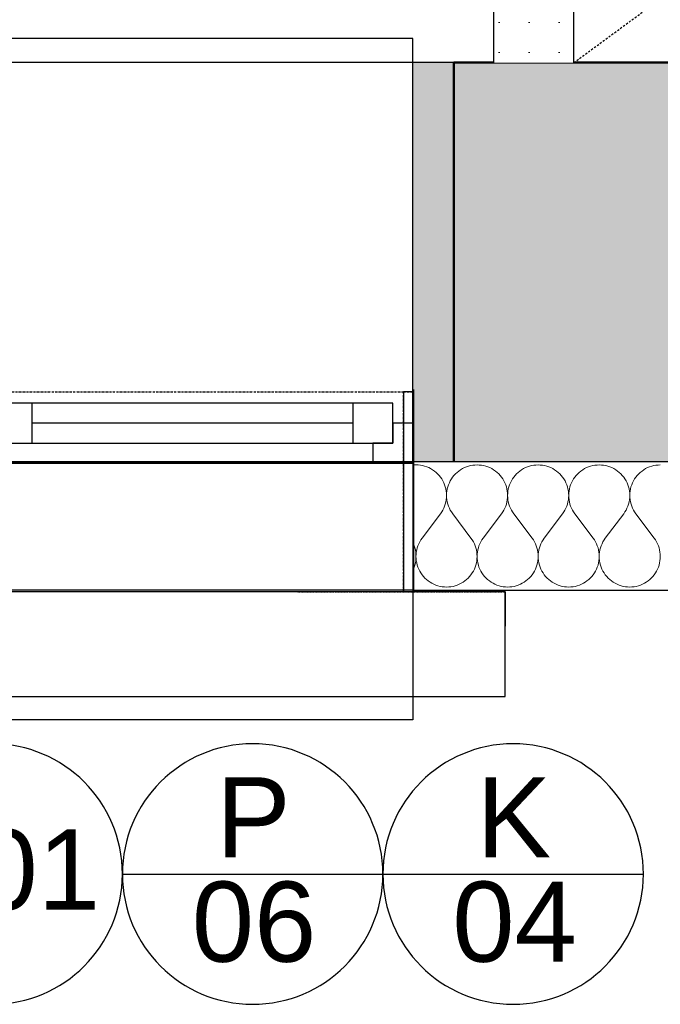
# Model space of a CAD drawing. Header units: millimetres. Extents: x -25972 to 4435, y -2839 to 20217.
# Tile 30 of 110: x -11923 to -11124, y -325 to 903. Entities that reach past the tile are written whole.
import ezdxf

# ---------------------------------------------------------------- set-up
doc = ezdxf.new("R2010")
doc.units = ezdxf.units.MM
doc.header["$MEASUREMENT"] = 0
for name, pattern in [('Wipeout_Contour', [1000, 0, -1000]), ('Čerchovaná M', [4.5, 2.5, -0.85, 0.3, -0.85]), ('Čerchovaná S', [3.5, 1.5, -0.85, 0.3, -0.85]), ('Čárkovaná M', [4.5, 2.5, -2])]:
    doc.linetypes.add(name, pattern=pattern)
for name, color, linetype in [('7._POHLED ZÁPADNÍ_2_3D prvky fasada nove', 7, 'Continuous'), ('7._POHLED ZÁPADNÍ_2_Konstrukce - nosné', 7, 'Continuous'), ('7._POHLED ZÁPADNÍ_2_Nové_3D prvky fasada nove', 7, 'Continuous'), ('7._POHLED ZÁPADNÍ_2_Nové_Anotace - SP', 7, 'Continuous'), ('7._POHLED ZÁPADNÍ_2_Nové_Konstrukce - nosné', 7, 'Continuous'), ('7._POHLED ZÁPADNÍ_2_Nové_Otvory – Okna', 7, 'Continuous'), ('7._POHLED ZÁPADNÍ_2_Nové_Otvory – Značky oken', 7, 'Continuous'), ('7._POHLED ZÁPADNÍ_2_Nové_Výplně - Povrchové', 7, 'Continuous'), ('7._POHLED ZÁPADNÍ_2_Nové_Výplně – Řezové', 7, 'Continuous'), ('7._POHLED ZÁPADNÍ_2_Otvory – Značky oken', 7, 'Continuous'), ('7._POHLED ZÁPADNÍ_2_Výplně – Řezové', 7, 'Continuous')]:
    doc.layers.add(name, color=color, linetype=linetype)
doc.styles.add('GENEROVANÝ_STYL_1', font='txt')

# ---------------------------------------------------------------- blocks, each defined once
blk = doc.blocks.new('*X7', base_point=(-26263.1, -5016.6))
at = {"layer": '7._POHLED ZÁPADNÍ_2_Nové_Výplně – Řezové', "color": 21, "linetype": 'Continuous', "lineweight": 20, "true_color": 0xffaaaa}
for p, q in [((-11431.3, 347.9), (-11431.8, 347.8)), ((-11428.6, 347.9), (-11431.3, 347.9)), ((-11425.8, 347.9), (-11428.6, 347.9)), ((-11423.1, 347.6), (-11425.8, 347.9)), ((-11420.5, 347.1), (-11423.1, 347.6)), ((-11417.8, 346.4), (-11420.5, 347.1)), ((-11415.2, 345.5), (-11417.8, 346.4)), ((-11412.7, 344.5), (-11415.2, 345.5)), ((-11410.3, 343.3), (-11412.7, 344.5)), ((-11368.2, 344.5), (-11370.6, 343.3)), ((-11365.7, 345.5), (-11368.2, 344.5)), ((-11363.1, 346.4), (-11365.7, 345.5)), ((-11360.5, 347.1), (-11363.1, 346.4)), ((-11357.8, 347.6), (-11360.5, 347.1)), ((-11355.1, 347.8), (-11357.8, 347.6)), ((-11352.4, 347.9), (-11355.1, 347.8)), ((-11349.7, 347.8), (-11352.4, 347.9)), ((-11346.9, 347.6), (-11349.7, 347.8)), ((-11344.3, 347.1), (-11346.9, 347.6)), ((-11341.6, 346.4), (-11344.3, 347.1)), ((-11339.1, 345.5), (-11341.6, 346.4)), ((-11336.5, 344.5), (-11339.1, 345.5)), ((-11334.1, 343.3), (-11336.5, 344.5)), ((-11292, 344.5), (-11294.4, 343.3)), ((-11289.5, 345.5), (-11292, 344.5)), ((-11286.9, 346.4), (-11289.5, 345.5)), ((-11284.3, 347.1), (-11286.9, 346.4)), ((-11281.6, 347.6), (-11284.3, 347.1)), ((-11278.9, 347.8), (-11281.6, 347.6)), ((-11276.2, 347.9), (-11278.9, 347.8)), ((-11273.5, 347.8), (-11276.2, 347.9)), ((-11270.8, 347.6), (-11273.5, 347.8)), ((-11268.1, 347.1), (-11270.8, 347.6)), ((-11265.4, 346.4), (-11268.1, 347.1)), ((-11262.9, 345.5), (-11265.4, 346.4)), ((-11260.4, 344.5), (-11262.9, 345.5)), ((-11257.9, 343.3), (-11260.4, 344.5)), ((-11215.8, 344.5), (-11218.3, 343.3)), ((-11213.3, 345.5), (-11215.8, 344.5)), ((-11210.7, 346.4), (-11213.3, 345.5)), ((-11208.1, 347.1), (-11210.7, 346.4)), ((-11205.4, 347.6), (-11208.1, 347.1)), ((-11202.7, 347.8), (-11205.4, 347.6)), ((-11200, 347.9), (-11202.7, 347.8)), ((-11197.3, 347.8), (-11200, 347.9)), ((-11194.6, 347.6), (-11197.3, 347.8)), ((-11191.9, 347.1), (-11194.6, 347.6)), ((-11189.3, 346.4), (-11191.9, 347.1)), ((-11186.7, 345.5), (-11189.3, 346.4)), ((-11184.2, 344.5), (-11186.7, 345.5)), ((-11181.7, 343.3), (-11184.2, 344.5)), ((-11139.6, 344.5), (-11142.1, 343.3)), ((-11137.1, 345.5), (-11139.6, 344.5)), ((-11134.5, 346.4), (-11137.1, 345.5)), ((-11131.9, 347.1), (-11134.5, 346.4)), ((-11129.2, 347.6), (-11131.9, 347.1)), ((-11126.5, 347.8), (-11129.2, 347.6)), ((-11123.8, 347.9), (-11126.5, 347.8)), ((-11408, 341.9), (-11410.3, 343.3)), ((-11405.7, 340.3), (-11408, 341.9)), ((-11403.6, 338.6), (-11405.7, 340.3)), ((-11401.6, 336.8), (-11403.6, 338.6)), ((-11399.8, 334.8), (-11401.6, 336.8)), ((-11398.1, 332.7), (-11399.8, 334.8)), ((-11396.5, 330.4), (-11398.1, 332.7)), ((-11382.9, 332.7), (-11384.4, 330.4)), ((-11381.2, 334.8), (-11382.9, 332.7)), ((-11379.3, 336.8), (-11381.2, 334.8)), ((-11377.3, 338.6), (-11379.3, 336.8)), ((-11375.2, 340.3), (-11377.3, 338.6)), ((-11373, 341.9), (-11375.2, 340.3)), ((-11370.6, 343.3), (-11373, 341.9)), ((-11331.8, 341.9), (-11334.1, 343.3)), ((-11329.5, 340.3), (-11331.8, 341.9)), ((-11327.4, 338.6), (-11329.5, 340.3)), ((-11325.4, 336.8), (-11327.4, 338.6)), ((-11323.6, 334.8), (-11325.4, 336.8)), ((-11321.9, 332.7), (-11323.6, 334.8)), ((-11320.3, 330.4), (-11321.9, 332.7)), ((-11306.7, 332.7), (-11308.2, 330.4)), ((-11305, 334.8), (-11306.7, 332.7)), ((-11303.1, 336.8), (-11305, 334.8)), ((-11301.1, 338.6), (-11303.1, 336.8)), ((-11299, 340.3), (-11301.1, 338.6)), ((-11296.8, 341.9), (-11299, 340.3)), ((-11294.4, 343.3), (-11296.8, 341.9)), ((-11255.6, 341.9), (-11257.9, 343.3)), ((-11253.3, 340.3), (-11255.6, 341.9)), ((-11251.2, 338.6), (-11253.3, 340.3)), ((-11249.2, 336.8), (-11251.2, 338.6)), ((-11247.4, 334.8), (-11249.2, 336.8)), ((-11245.7, 332.7), (-11247.4, 334.8)), ((-11244.1, 330.4), (-11245.7, 332.7)), ((-11230.5, 332.7), (-11232, 330.4)), ((-11228.8, 334.8), (-11230.5, 332.7)), ((-11226.9, 336.8), (-11228.8, 334.8)), ((-11224.9, 338.6), (-11226.9, 336.8)), ((-11222.8, 340.3), (-11224.9, 338.6)), ((-11220.6, 341.9), (-11222.8, 340.3)), ((-11218.3, 343.3), (-11220.6, 341.9)), ((-11179.4, 341.9), (-11181.7, 343.3)), ((-11177.2, 340.3), (-11179.4, 341.9)), ((-11175, 338.6), (-11177.2, 340.3)), ((-11173, 336.8), (-11175, 338.6)), ((-11171.2, 334.8), (-11173, 336.8)), ((-11169.5, 332.7), (-11171.2, 334.8)), ((-11167.9, 330.4), (-11169.5, 332.7)), ((-11154.3, 332.7), (-11155.9, 330.4)), ((-11152.6, 334.8), (-11154.3, 332.7)), ((-11150.7, 336.8), (-11152.6, 334.8)), ((-11148.8, 338.6), (-11150.7, 336.8)), ((-11146.6, 340.3), (-11148.8, 338.6)), ((-11144.4, 341.9), (-11146.6, 340.3)), ((-11142.1, 343.3), (-11144.4, 341.9)), ((-11395.1, 328.1), (-11396.5, 330.4)), ((-11393.9, 325.7), (-11395.1, 328.1)), ((-11392.9, 323.1), (-11393.9, 325.7)), ((-11392, 320.6), (-11392.9, 323.1)), ((-11391.3, 317.9), (-11392, 320.6)), ((-11388.9, 320.6), (-11389.6, 317.9)), ((-11388.1, 323.1), (-11388.9, 320.6)), ((-11387, 325.7), (-11388.1, 323.1)), ((-11385.8, 328.1), (-11387, 325.7)), ((-11384.4, 330.4), (-11385.8, 328.1)), ((-11318.9, 328.1), (-11320.3, 330.4)), ((-11317.7, 325.7), (-11318.9, 328.1)), ((-11316.7, 323.1), (-11317.7, 325.7)), ((-11315.8, 320.6), (-11316.7, 323.1)), ((-11315.1, 317.9), (-11315.8, 320.6)), ((-11312.7, 320.6), (-11313.4, 317.9)), ((-11311.9, 323.1), (-11312.7, 320.6)), ((-11310.8, 325.7), (-11311.9, 323.1)), ((-11309.6, 328.1), (-11310.8, 325.7)), ((-11308.2, 330.4), (-11309.6, 328.1)), ((-11242.7, 328.1), (-11244.1, 330.4)), ((-11241.5, 325.7), (-11242.7, 328.1)), ((-11240.5, 323.1), (-11241.5, 325.7)), ((-11239.6, 320.6), (-11240.5, 323.1)), ((-11239, 317.9), (-11239.6, 320.6)), ((-11236.5, 320.6), (-11237.2, 317.9)), ((-11235.7, 323.1), (-11236.5, 320.6)), ((-11234.7, 325.7), (-11235.7, 323.1)), ((-11233.4, 328.1), (-11234.7, 325.7)), ((-11232, 330.4), (-11233.4, 328.1)), ((-11166.5, 328.1), (-11167.9, 330.4)), ((-11165.3, 325.7), (-11166.5, 328.1)), ((-11164.3, 323.1), (-11165.3, 325.7)), ((-11163.4, 320.6), (-11164.3, 323.1)), ((-11162.8, 317.9), (-11163.4, 320.6)), ((-11160.4, 320.6), (-11161, 317.9)), ((-11159.5, 323.1), (-11160.4, 320.6)), ((-11158.5, 325.7), (-11159.5, 323.1)), ((-11157.2, 328.1), (-11158.5, 325.7)), ((-11155.9, 330.4), (-11157.2, 328.1)), ((-11390.9, 315.3), (-11391.3, 317.9)), ((-11390.6, 312.5), (-11390.9, 315.3)), ((-11390.9, 304.4), (-11390.6, 307.1)), ((-11390.5, 309.8), (-11390.6, 312.5)), ((-11390.6, 307.1), (-11390.5, 309.8)), ((-11390.4, 312.5), (-11390.5, 309.8)), ((-11390.5, 309.8), (-11390.4, 307.1)), ((-11390.1, 315.3), (-11390.4, 312.5)), ((-11390.4, 307.1), (-11390.1, 304.4)), ((-11389.6, 317.9), (-11390.1, 315.3)), ((-11314.7, 315.2), (-11315.1, 317.9)), ((-11314.4, 312.5), (-11314.7, 315.2)), ((-11314.7, 304.4), (-11314.4, 307.1)), ((-11314.3, 309.8), (-11314.4, 312.5)), ((-11314.4, 307.1), (-11314.3, 309.8)), ((-11314.2, 312.5), (-11314.3, 309.8)), ((-11314.3, 309.8), (-11314.2, 307.1)), ((-11313.9, 315.2), (-11314.2, 312.5)), ((-11314.2, 307.1), (-11313.9, 304.4)), ((-11313.4, 317.9), (-11313.9, 315.2)), ((-11238.5, 315.2), (-11239, 317.9)), ((-11238.2, 312.5), (-11238.5, 315.2)), ((-11238.5, 304.4), (-11238.2, 307.1)), ((-11238.1, 309.8), (-11238.2, 312.5)), ((-11238.2, 307.1), (-11238.1, 309.8)), ((-11238, 312.5), (-11238.1, 309.8)), ((-11238.1, 309.8), (-11238, 307.1)), ((-11237.7, 315.2), (-11238, 312.5)), ((-11238, 307.1), (-11237.7, 304.4)), ((-11237.2, 317.9), (-11237.7, 315.2)), ((-11162.3, 315.2), (-11162.8, 317.9)), ((-11162, 312.5), (-11162.3, 315.2)), ((-11162.3, 304.4), (-11162, 307.1)), ((-11161.9, 309.8), (-11162, 312.5)), ((-11162, 307.1), (-11161.9, 309.8)), ((-11161.8, 312.5), (-11161.9, 309.8)), ((-11161.9, 309.8), (-11161.8, 307.1)), ((-11161.5, 315.2), (-11161.8, 312.5)), ((-11161.8, 307.1), (-11161.5, 304.4)), ((-11161, 317.9), (-11161.5, 315.2)), ((-11393.9, 294), (-11392.9, 296.5)), ((-11392.9, 296.5), (-11392, 299.1)), ((-11392, 299.1), (-11391.3, 301.7)), ((-11391.3, 301.7), (-11390.9, 304.4)), ((-11390.1, 304.4), (-11389.6, 301.7)), ((-11389.6, 301.7), (-11388.9, 299.1)), ((-11388.9, 299.1), (-11388.1, 296.5)), ((-11388.1, 296.5), (-11387, 294)), ((-11317.7, 294), (-11316.7, 296.5)), ((-11316.7, 296.5), (-11315.8, 299.1)), ((-11315.8, 299.1), (-11315.2, 301.7)), ((-11315.2, 301.7), (-11314.7, 304.4)), ((-11313.9, 304.4), (-11313.4, 301.7)), ((-11313.4, 301.7), (-11312.7, 299.1)), ((-11312.7, 299.1), (-11311.9, 296.5)), ((-11311.9, 296.5), (-11310.8, 294)), ((-11241.5, 294), (-11240.5, 296.5)), ((-11240.5, 296.5), (-11239.6, 299.1)), ((-11239.6, 299.1), (-11239, 301.7)), ((-11239, 301.7), (-11238.5, 304.4)), ((-11237.7, 304.4), (-11237.2, 301.7)), ((-11237.2, 301.7), (-11236.5, 299.1)), ((-11236.5, 299.1), (-11235.7, 296.5)), ((-11235.7, 296.5), (-11234.6, 294)), ((-11165.4, 294), (-11164.3, 296.5)), ((-11164.3, 296.5), (-11163.4, 299.1)), ((-11163.4, 299.1), (-11162.8, 301.7)), ((-11162.8, 301.7), (-11162.3, 304.4)), ((-11161.5, 304.4), (-11161, 301.7)), ((-11161, 301.7), (-11160.3, 299.1)), ((-11160.3, 299.1), (-11159.5, 296.5)), ((-11159.5, 296.5), (-11158.4, 294)), ((-11420.9, 256.5), (-11398.1, 287)), ((-11398.1, 287), (-11396.5, 289.2)), ((-11396.5, 289.2), (-11395.1, 291.6)), ((-11395.1, 291.6), (-11393.9, 294)), ((-11387, 294), (-11385.8, 291.6)), ((-11385.8, 291.6), (-11384.4, 289.2)), ((-11384.4, 289.2), (-11382.8, 287)), ((-11360, 256.5), (-11382.8, 287)), ((-11344.8, 256.5), (-11321.9, 287)), ((-11321.9, 287), (-11320.3, 289.2)), ((-11320.3, 289.2), (-11319, 291.6)), ((-11319, 291.6), (-11317.7, 294)), ((-11310.8, 294), (-11309.6, 291.6)), ((-11309.6, 291.6), (-11308.2, 289.2)), ((-11308.2, 289.2), (-11306.7, 287)), ((-11283.8, 256.5), (-11306.7, 287)), ((-11268.6, 256.5), (-11245.7, 287)), ((-11245.7, 287), (-11244.2, 289.2)), ((-11244.2, 289.2), (-11242.8, 291.6)), ((-11242.8, 291.6), (-11241.5, 294)), ((-11234.6, 294), (-11233.4, 291.6)), ((-11233.4, 291.6), (-11232, 289.2)), ((-11232, 289.2), (-11230.5, 287)), ((-11207.6, 256.5), (-11230.5, 287)), ((-11192.4, 256.5), (-11169.5, 287)), ((-11169.5, 287), (-11168, 289.2)), ((-11168, 289.2), (-11166.6, 291.6)), ((-11166.6, 291.6), (-11165.4, 294)), ((-11158.4, 294), (-11157.2, 291.6)), ((-11157.2, 291.6), (-11155.8, 289.2)), ((-11155.8, 289.2), (-11154.3, 287)), ((-11131.4, 256.5), (-11154.3, 287)), ((-11431, 247), (-11431.8, 249.1)), ((-11430.1, 244.4), (-11431, 247)), ((-11426.2, 247), (-11427, 244.4)), ((-11425.1, 249.5), (-11426.2, 247)), ((-11423.9, 251.9), (-11425.1, 249.5)), ((-11422.5, 254.3), (-11423.9, 251.9)), ((-11420.9, 256.5), (-11422.5, 254.3)), ((-11358.4, 254.3), (-11360, 256.5)), ((-11357, 251.9), (-11358.4, 254.3)), ((-11355.8, 249.5), (-11357, 251.9)), ((-11354.8, 247), (-11355.8, 249.5)), ((-11353.9, 244.4), (-11354.8, 247)), ((-11350, 247), (-11350.8, 244.4)), ((-11348.9, 249.5), (-11350, 247)), ((-11347.7, 251.9), (-11348.9, 249.5)), ((-11346.3, 254.3), (-11347.7, 251.9)), ((-11344.8, 256.5), (-11346.3, 254.3)), ((-11282.2, 254.3), (-11283.8, 256.5)), ((-11280.9, 251.9), (-11282.2, 254.3)), ((-11279.6, 249.5), (-11280.9, 251.9)), ((-11278.6, 247), (-11279.6, 249.5)), ((-11277.7, 244.4), (-11278.6, 247)), ((-11273.8, 247), (-11274.6, 244.4)), ((-11272.7, 249.5), (-11273.8, 247)), ((-11271.5, 251.9), (-11272.7, 249.5)), ((-11270.1, 254.3), (-11271.5, 251.9)), ((-11268.6, 256.5), (-11270.1, 254.3)), ((-11206.1, 254.3), (-11207.6, 256.5)), ((-11204.7, 251.9), (-11206.1, 254.3)), ((-11203.4, 249.5), (-11204.7, 251.9)), ((-11202.4, 247), (-11203.4, 249.5)), ((-11201.5, 244.4), (-11202.4, 247)), ((-11197.6, 247), (-11198.4, 244.4)), ((-11196.5, 249.5), (-11197.6, 247)), ((-11195.3, 251.9), (-11196.5, 249.5)), ((-11193.9, 254.3), (-11195.3, 251.9)), ((-11192.4, 256.5), (-11193.9, 254.3)), ((-11129.9, 254.3), (-11131.4, 256.5)), ((-11128.5, 251.9), (-11129.9, 254.3)), ((-11127.3, 249.5), (-11128.5, 251.9)), ((-11126.2, 247), (-11127.3, 249.5)), ((-11125.4, 244.4), (-11126.2, 247)), ((-11429.4, 241.8), (-11430.1, 244.4)), ((-11429, 239.1), (-11429.4, 241.8)), ((-11428.7, 236.4), (-11429, 239.1)), ((-11428.6, 233.7), (-11428.7, 236.4)), ((-11428.7, 231), (-11428.6, 233.7)), ((-11428.5, 236.4), (-11428.6, 233.7)), ((-11428.6, 233.7), (-11428.5, 231)), ((-11428.2, 239.1), (-11428.5, 236.4)), ((-11427.7, 241.8), (-11428.2, 239.1)), ((-11427, 244.4), (-11427.7, 241.8)), ((-11353.3, 241.8), (-11353.9, 244.4)), ((-11352.8, 239.1), (-11353.3, 241.8)), ((-11352.5, 236.4), (-11352.8, 239.1)), ((-11352.4, 233.7), (-11352.5, 236.4)), ((-11352.5, 231), (-11352.4, 233.7)), ((-11352.3, 236.4), (-11352.4, 233.7)), ((-11352.4, 233.7), (-11352.3, 231)), ((-11352, 239.1), (-11352.3, 236.4)), ((-11351.5, 241.8), (-11352, 239.1)), ((-11350.8, 244.4), (-11351.5, 241.8)), ((-11277.1, 241.8), (-11277.7, 244.4)), ((-11276.6, 239.1), (-11277.1, 241.8)), ((-11276.3, 236.4), (-11276.6, 239.1)), ((-11276.2, 233.7), (-11276.3, 236.4)), ((-11276.3, 231), (-11276.2, 233.7)), ((-11276.1, 236.4), (-11276.2, 233.7)), ((-11276.2, 233.7), (-11276.1, 231)), ((-11275.8, 239.1), (-11276.1, 236.4)), ((-11275.3, 241.8), (-11275.8, 239.1)), ((-11274.6, 244.4), (-11275.3, 241.8)), ((-11200.9, 241.8), (-11201.5, 244.4)), ((-11200.4, 239.1), (-11200.9, 241.8)), ((-11200.1, 236.4), (-11200.4, 239.1)), ((-11200, 233.7), (-11200.1, 236.4)), ((-11200.1, 231), (-11200, 233.7)), ((-11199.9, 236.4), (-11200, 233.7)), ((-11200, 233.7), (-11199.9, 231)), ((-11199.6, 239.1), (-11199.9, 236.4)), ((-11199.1, 241.8), (-11199.6, 239.1)), ((-11198.4, 244.4), (-11199.1, 241.8)), ((-11124.7, 241.8), (-11125.4, 244.4)), ((-11124.2, 239.1), (-11124.7, 241.8)), ((-11123.9, 236.4), (-11124.2, 239.1)), ((-11123.8, 233.7), (-11123.9, 236.4)), ((-11123.9, 231), (-11123.8, 233.7)), ((-11431, 220.4), (-11430.1, 222.9)), ((-11430.1, 222.9), (-11429.4, 225.6)), ((-11429.4, 225.6), (-11429, 228.3)), ((-11429, 228.3), (-11428.7, 231)), ((-11428.5, 231), (-11428.2, 228.3)), ((-11428.2, 228.3), (-11427.7, 225.6)), ((-11427.7, 225.6), (-11427, 222.9)), ((-11427, 222.9), (-11426.2, 220.4)), ((-11354.8, 220.4), (-11353.9, 222.9)), ((-11353.9, 222.9), (-11353.2, 225.6)), ((-11353.2, 225.6), (-11352.8, 228.3)), ((-11352.8, 228.3), (-11352.5, 231)), ((-11352.3, 231), (-11352, 228.3)), ((-11352, 228.3), (-11351.5, 225.6)), ((-11351.5, 225.6), (-11350.8, 222.9)), ((-11350.8, 222.9), (-11350, 220.4)), ((-11278.6, 220.4), (-11277.7, 222.9)), ((-11277.7, 222.9), (-11277.1, 225.6)), ((-11277.1, 225.6), (-11276.6, 228.3)), ((-11276.6, 228.3), (-11276.3, 231)), ((-11276.1, 231), (-11275.8, 228.3)), ((-11275.8, 228.3), (-11275.3, 225.6)), ((-11275.3, 225.6), (-11274.6, 222.9)), ((-11274.6, 222.9), (-11273.8, 220.4)), ((-11202.4, 220.4), (-11201.5, 222.9)), ((-11201.5, 222.9), (-11200.9, 225.6)), ((-11200.9, 225.6), (-11200.4, 228.3)), ((-11200.4, 228.3), (-11200.1, 231)), ((-11199.9, 231), (-11199.6, 228.3)), ((-11199.6, 228.3), (-11199.1, 225.6)), ((-11199.1, 225.6), (-11198.5, 222.9)), ((-11198.5, 222.9), (-11197.6, 220.4)), ((-11126.2, 220.4), (-11125.3, 222.9)), ((-11125.3, 222.9), (-11124.7, 225.6)), ((-11124.7, 225.6), (-11124.2, 228.3)), ((-11124.2, 228.3), (-11123.9, 231)), ((-11431.8, 218.3), (-11431, 220.4)), ((-11426.2, 220.4), (-11425.1, 217.9)), ((-11425.1, 217.9), (-11423.9, 215.4)), ((-11423.9, 215.4), (-11422.5, 213.1)), ((-11422.5, 213.1), (-11421, 210.8)), ((-11421, 210.8), (-11419.3, 208.7)), ((-11361.7, 208.7), (-11360, 210.8)), ((-11360, 210.8), (-11358.4, 213.1)), ((-11358.4, 213.1), (-11357, 215.4)), ((-11357, 215.4), (-11355.8, 217.9)), ((-11355.8, 217.9), (-11354.8, 220.4)), ((-11350, 220.4), (-11348.9, 217.9)), ((-11348.9, 217.9), (-11347.7, 215.4)), ((-11347.7, 215.4), (-11346.3, 213.1)), ((-11346.3, 213.1), (-11344.8, 210.8)), ((-11344.8, 210.8), (-11343.1, 208.7)), ((-11285.5, 208.7), (-11283.8, 210.8)), ((-11283.8, 210.8), (-11282.2, 213.1)), ((-11282.2, 213.1), (-11280.8, 215.4)), ((-11280.8, 215.4), (-11279.6, 217.8)), ((-11279.6, 217.8), (-11278.6, 220.4)), ((-11273.8, 220.4), (-11272.7, 217.8)), ((-11272.7, 217.8), (-11271.5, 215.4)), ((-11271.5, 215.4), (-11270.1, 213.1)), ((-11270.1, 213.1), (-11268.6, 210.8)), ((-11268.6, 210.8), (-11266.9, 208.7)), ((-11209.3, 208.7), (-11207.6, 210.8)), ((-11207.6, 210.8), (-11206, 213.1)), ((-11206, 213.1), (-11204.6, 215.4)), ((-11204.6, 215.4), (-11203.4, 217.8)), ((-11203.4, 217.8), (-11202.4, 220.4)), ((-11197.6, 220.4), (-11196.6, 217.8)), ((-11196.6, 217.8), (-11195.3, 215.4)), ((-11195.3, 215.4), (-11194, 213.1)), ((-11194, 213.1), (-11192.4, 210.8)), ((-11192.4, 210.8), (-11190.7, 208.7)), ((-11133.1, 208.7), (-11131.4, 210.8)), ((-11131.4, 210.8), (-11129.8, 213.1)), ((-11129.8, 213.1), (-11128.5, 215.4)), ((-11128.5, 215.4), (-11127.2, 217.8)), ((-11127.2, 217.8), (-11126.2, 220.4)), ((-11419.3, 208.7), (-11417.4, 206.7)), ((-11417.4, 206.7), (-11415.4, 204.9)), ((-11415.4, 204.9), (-11413.3, 203.2)), ((-11413.3, 203.2), (-11411.1, 201.6)), ((-11411.1, 201.6), (-11408.7, 200.2)), ((-11408.7, 200.2), (-11406.3, 199)), ((-11406.3, 199), (-11403.8, 198)), ((-11403.8, 198), (-11401.2, 197.1)), ((-11401.2, 197.1), (-11398.6, 196.4)), ((-11382.4, 196.4), (-11379.7, 197.1)), ((-11379.7, 197.1), (-11377.2, 198)), ((-11377.2, 198), (-11374.6, 199)), ((-11374.6, 199), (-11372.2, 200.2)), ((-11372.2, 200.2), (-11369.9, 201.6)), ((-11369.9, 201.6), (-11367.6, 203.2)), ((-11367.6, 203.2), (-11365.5, 204.9)), ((-11365.5, 204.9), (-11363.5, 206.7)), ((-11363.5, 206.7), (-11361.7, 208.7)), ((-11343.1, 208.7), (-11341.2, 206.7)), ((-11341.2, 206.7), (-11339.2, 204.9)), ((-11339.2, 204.9), (-11337.1, 203.2)), ((-11337.1, 203.2), (-11334.9, 201.6)), ((-11334.9, 201.6), (-11332.5, 200.2)), ((-11332.5, 200.2), (-11330.1, 199)), ((-11330.1, 199), (-11327.6, 198)), ((-11327.6, 198), (-11325, 197.1)), ((-11325, 197.1), (-11322.4, 196.4)), ((-11306.2, 196.4), (-11303.5, 197.1)), ((-11303.5, 197.1), (-11301, 198)), ((-11301, 198), (-11298.4, 199)), ((-11298.4, 199), (-11296, 200.2)), ((-11296, 200.2), (-11293.7, 201.6)), ((-11293.7, 201.6), (-11291.4, 203.2)), ((-11291.4, 203.2), (-11289.3, 204.9)), ((-11289.3, 204.9), (-11287.3, 206.7)), ((-11287.3, 206.7), (-11285.5, 208.7)), ((-11266.9, 208.7), (-11265, 206.7)), ((-11265, 206.7), (-11263, 204.9)), ((-11263, 204.9), (-11260.9, 203.2)), ((-11260.9, 203.2), (-11258.7, 201.6)), ((-11258.7, 201.6), (-11256.4, 200.2)), ((-11256.4, 200.2), (-11253.9, 199)), ((-11253.9, 199), (-11251.4, 198)), ((-11251.4, 198), (-11248.8, 197.1)), ((-11248.8, 197.1), (-11246.2, 196.4)), ((-11230, 196.4), (-11227.4, 197.1)), ((-11227.4, 197.1), (-11224.8, 198)), ((-11224.8, 198), (-11222.3, 199)), ((-11222.3, 199), (-11219.8, 200.2)), ((-11219.8, 200.2), (-11217.5, 201.6)), ((-11217.5, 201.6), (-11215.3, 203.2)), ((-11215.3, 203.2), (-11213.1, 204.9)), ((-11213.1, 204.9), (-11211.1, 206.7)), ((-11211.1, 206.7), (-11209.3, 208.7)), ((-11190.7, 208.7), (-11188.8, 206.7)), ((-11188.8, 206.7), (-11186.9, 204.9)), ((-11186.9, 204.9), (-11184.7, 203.2)), ((-11184.7, 203.2), (-11182.5, 201.6)), ((-11182.5, 201.6), (-11180.2, 200.2)), ((-11180.2, 200.2), (-11177.7, 199)), ((-11177.7, 199), (-11175.2, 198)), ((-11175.2, 198), (-11172.6, 197.1)), ((-11172.6, 197.1), (-11170, 196.4)), ((-11153.8, 196.4), (-11151.2, 197.1)), ((-11151.2, 197.1), (-11148.6, 198)), ((-11148.6, 198), (-11146.1, 199)), ((-11146.1, 199), (-11143.6, 200.2)), ((-11143.6, 200.2), (-11141.3, 201.6)), ((-11141.3, 201.6), (-11139.1, 203.2)), ((-11139.1, 203.2), (-11136.9, 204.9)), ((-11136.9, 204.9), (-11135, 206.7)), ((-11135, 206.7), (-11133.1, 208.7)), ((-11398.6, 196.4), (-11395.9, 196)), ((-11395.9, 196), (-11393.2, 195.7)), ((-11393.2, 195.7), (-11390.5, 195.6)), ((-11390.5, 195.6), (-11387.8, 195.7)), ((-11387.8, 195.7), (-11385, 196)), ((-11385, 196), (-11382.4, 196.4)), ((-11322.4, 196.4), (-11319.7, 196)), ((-11319.7, 196), (-11317, 195.7)), ((-11317, 195.7), (-11314.3, 195.6)), ((-11314.3, 195.6), (-11311.6, 195.7)), ((-11311.6, 195.7), (-11308.9, 196)), ((-11308.9, 196), (-11306.2, 196.4)), ((-11246.2, 196.4), (-11243.5, 196)), ((-11243.5, 196), (-11240.8, 195.7)), ((-11240.8, 195.7), (-11238.1, 195.6)), ((-11238.1, 195.6), (-11235.4, 195.7)), ((-11235.4, 195.7), (-11232.7, 196)), ((-11232.7, 196), (-11230, 196.4)), ((-11170, 196.4), (-11167.3, 195.9)), ((-11167.3, 195.9), (-11164.6, 195.7)), ((-11164.6, 195.7), (-11161.9, 195.6)), ((-11161.9, 195.6), (-11159.2, 195.7)), ((-11159.2, 195.7), (-11156.5, 195.9)), ((-11156.5, 195.9), (-11153.8, 196.4))]:
    blk.add_line(p, q, dxfattribs=at)

msp = doc.modelspace()

# ---------------------------------------------------------------- linework, layer by layer
at = {"layer": '7._POHLED ZÁPADNÍ_2_Konstrukce - nosné', "color": 7, "linetype": 'Continuous', "lineweight": 50}
for p, q in [((-11381.2, 550), (-11381.2, 850)), ((-11381.2, 500), (-11381.2, 550))]:
    msp.add_line(p, q, dxfattribs=at)
at = {"layer": '7._POHLED ZÁPADNÍ_2_Konstrukce - nosné', "color": 7, "linetype": 'Continuous', "lineweight": 50, "flags": 128}
msp.add_lwpolyline([(-9042.6, 849.9), (-11381.2, 850)], dxfattribs=at)
at = {"layer": '7._POHLED ZÁPADNÍ_2_Nové_3D prvky fasada nove', "color": 1, "linetype": 'Continuous', "lineweight": 25, "flags": 128}
msp.add_lwpolyline([(-11381.2, 850), (-11432.4, 850)], dxfattribs=at)
at = {"layer": '7._POHLED ZÁPADNÍ_2_Nové_3D prvky fasada nove', "color": 1, "linetype": 'Čerchovaná M', "lineweight": 25, "flags": 128}
for points in [[(-12481.6, 439), (-11431.6, 439)], [(-11431.6, 439), (-11431.6, 189.7)], [(-12595.9, 189.7), (-11317.3, 189.7)], [(-11317.3, 189.7), (-11317.3, 146.6)], [(-12595.9, 146.6), (-11317.3, 146.6)], [(-11327.2, 136.4), (-11335.9, 130)], [(-11323.8, 146.6), (-11327.2, 136.4)], [(-12577.3, 130), (-11335.9, 130)]]:
    msp.add_lwpolyline(points, dxfattribs=at)
at = {"layer": '7._POHLED ZÁPADNÍ_2_Nové_Otvory – Okna', "color": 1, "linetype": 'Continuous', "lineweight": 25}
for p, q in [((-11432.4, 880), (-12482.4, 880)), ((-11432.4, 850), (-11432.4, 880)), ((-11432.4, 850), (-12482.4, 850)), ((-11907.4, 425), (-11957.4, 425)), ((-11507.4, 425), (-11907.4, 425)), ((-11907.4, 375), (-11907.4, 425)), ((-11507.4, 425), (-11907.4, 425)), ((-11457.4, 425), (-11507.4, 425)), ((-11507.4, 425), (-11507.4, 375)), ((-11457.4, 375), (-11457.4, 425)), ((-11507.4, 400), (-11907.4, 400)), ((-11457.4, 400), (-11457.4, 375)), ((-11957.4, 375), (-11907.4, 375)), ((-11907.4, 375), (-11507.4, 375)), ((-11507.4, 375), (-11457.4, 375)), ((-11457.4, 375), (-11482.4, 375)), ((-11482.4, 375), (-11482.4, 350)), ((-11957.4, 350), (-11482.4, 350)), ((-11432.4, 30), (-12482.4, 30))]:
    msp.add_line(p, q, dxfattribs=at)
at = {"layer": '7._POHLED ZÁPADNÍ_2_Nové_Otvory – Značky oken', "color": 1, "linetype": 'Continuous', "lineweight": 25}
for p, q in [((-11794.9, -162.5), (-11469.9, -162.5)), ((-11469.9, -162.5), (-11144.9, -162.5))]:
    msp.add_line(p, q, dxfattribs=at)
at = {"layer": '7._POHLED ZÁPADNÍ_2_Nové_Otvory – Značky oken', "color": 1, "linetype": 'Continuous', "lineweight": 25, "flags": 128}
for points in [[(-11794.9, -162.5, 1), (-12119.9, -162.5, 1)], [(-11469.9, -162.5, 1), (-11794.9, -162.5, 1)], [(-11144.9, -162.5, 1), (-11469.9, -162.5, 1)]]:
    msp.add_lwpolyline(points, format="xyb", close=True, dxfattribs=at)

# ---------------------------------------------------------------- texts
at = {"layer": '7._POHLED ZÁPADNÍ_2_Otvory – Značky oken', "color": 1, "linetype": 'Continuous', "lineweight": 25, "char_height": 100, "attachment_point": 4, "rotation": 359.9986, "style": 'GENEROVANÝ_STYL_1'}
for s, insert in [('\\A1;{\\pql;\\pt0;\\fArial|b0|i0|c238|p38;P}', (-11678.1, -91.8)), ('\\A1;{\\pql;\\pt0;\\fArial|b0|i0|c238|p38;K}', (-11353.1, -91.8)), ('\\A1;{\\pql;\\pt0;\\fArial|b0|i0|c238|p38;O01}', (-12086.8, -157.6)), ('\\A1;{\\pql;\\pt0;\\fArial|b0|i0|c238|p38;06}', (-11708.3, -222.6)), ('\\A1;{\\pql;\\pt0;\\fArial|b0|i0|c238|p38;04}', (-11383.3, -222.6))]:
    msp.add_mtext(s, dxfattribs=dict(at, insert=insert))

# ---------------------------------------------------------------- next in the draw order: wipeouts: each hides what was drawn before it
at = {"color": 254, "linetype": 'Wipeout_Contour', "lineweight": 0, "ltscale": 182096.187274}
msp.add_wipeout([(-11431.6, 189.7), (-11431.6, 439), (-11444.3, 439), (-11444.3, 148.8), (-11431.6, 148.8), (-11431.6, 158), (-11383.7, 158), (-11383.7, 146.6), (-11358.8, 146.6), (-11355.5, 136.4), (-11346.7, 130), (-11335.9, 130), (-11327.2, 136.4), (-11323.8, 146.6), (-11317.3, 146.6), (-11317.3, 189.7)], dxfattribs=at).dxf.layer = '7._POHLED ZÁPADNÍ_2_Nové_Výplně – Řezové'

# ---------------------------------------------------------------- next in the draw order: hatches: boundary and pattern name
at = {"layer": '7._POHLED ZÁPADNÍ_2_Nové_Výplně – Řezové', "linetype": 'Continuous', "lineweight": 0, "true_color": 0xf2b2b2}
msp.add_hatch(color=9, dxfattribs=at).paths.add_polyline_path([(-11432.4, 350), (-11381.2, 350), (-11381.2, 850), (-11432.4, 850)])
at = {"layer": '7._POHLED ZÁPADNÍ_2_Nové_Výplně – Řezové', "linetype": 'Continuous', "lineweight": 20, "true_color": 0xffaaaa}
h = msp.add_hatch(dxfattribs=at)
h.set_pattern_fill('Omítka_01_0002', color=21, style=0, pattern_type=2)
h.set_pattern_definition([(0, (0, -9e-13), (0, 86.60254), [0, -50]), (0, (25, 43.3), (0, 86.60254), [0, -50])])
h.paths.add_polyline_path([(-11431.6, 189.7), (-11431.6, 439), (-11444.3, 439), (-11444.3, 148.8), (-11431.6, 148.8), (-11431.6, 158), (-11383.7, 158), (-11383.7, 146.6), (-11358.8, 146.6), (-11355.5, 136.4), (-11346.7, 130), (-11335.9, 130), (-11327.2, 136.4), (-11323.8, 146.6), (-11317.3, 146.6), (-11317.3, 189.7)])
at = {"layer": '7._POHLED ZÁPADNÍ_2_Výplně – Řezové', "linetype": 'Continuous', "lineweight": 13}
msp.add_hatch(color=254, dxfattribs=at).paths.add_polyline_path([(-11381.2, 350), (-9042.6, 349.9), (-9042.6, 849.9), (-11381.2, 850)])

# ---------------------------------------------------------------- next in the draw order: linework, layer by layer
at = {"layer": '7._POHLED ZÁPADNÍ_2_Konstrukce - nosné', "color": 7, "linetype": 'Continuous', "lineweight": 50}
msp.add_line((-11381.2, 350), (-11381.2, 500), dxfattribs=at)
at = {"layer": '7._POHLED ZÁPADNÍ_2_Konstrukce - nosné', "color": 7, "linetype": 'Continuous', "lineweight": 50, "flags": 128}
msp.add_lwpolyline([(-11381.2, 350), (-9042.6, 349.9)], dxfattribs=at)
at = {"layer": '7._POHLED ZÁPADNÍ_2_Nové_3D prvky fasada nove', "color": 1, "linetype": 'Continuous', "lineweight": 25}
for p, q in [((-11431.6, 439), (-11444.3, 439)), ((-11444.3, 439), (-11444.3, 148.8)), ((-11431.6, 439), (-11431.6, 189.7)), ((-11317.3, 189.7), (-11431.6, 189.7)), ((-11317.3, 189.7), (-11317.3, 146.6)), ((-11431.6, 148.8), (-11444.3, 148.8)), ((-11431.6, 158), (-11431.6, 148.8)), ((-11383.7, 158), (-11431.6, 158)), ((-11383.7, 158), (-11383.7, 146.6)), ((-11358.8, 146.6), (-11383.7, 146.6)), ((-11358.8, 146.6), (-11355.5, 136.4)), ((-11355.5, 136.4), (-11346.7, 130)), ((-11327.2, 136.4), (-11335.9, 130)), ((-11323.8, 146.6), (-11327.2, 136.4)), ((-11317.3, 146.6), (-11323.8, 146.6)), ((-11335.9, 130), (-11346.7, 130))]:
    msp.add_line(p, q, dxfattribs=at)
at = {"layer": '7._POHLED ZÁPADNÍ_2_Nové_3D prvky fasada nove', "color": 1, "linetype": 'Continuous', "lineweight": 25, "flags": 128}
for points in [[(-11432.4, 350), (-11432.4, 850)], [(-11432.4, 350), (-11381.2, 350)]]:
    msp.add_lwpolyline(points, dxfattribs=at)
at = {"layer": '7._POHLED ZÁPADNÍ_2_Nové_3D prvky fasada nove', "color": 1, "linetype": 'Čerchovaná M', "lineweight": 25, "flags": 128}
for points in [[(-11444.3, 148.8), (-11444.3, 439)], [(-11444.3, 439), (-11431.6, 439)], [(-11431.6, 439), (-11431.6, 189.7)], [(-11431.6, 189.7), (-11317.3, 189.7)], [(-11317.3, 189.7), (-11317.3, 146.6)], [(-11431.6, 148.8), (-11444.3, 148.8)], [(-11431.6, 158), (-11431.6, 148.8)], [(-11383.7, 158), (-11431.6, 158)], [(-11383.7, 146.6), (-11383.7, 158)], [(-11358.8, 146.6), (-11383.7, 146.6)], [(-11355.5, 136.4), (-11358.8, 146.6)], [(-11346.7, 130), (-11355.5, 136.4)], [(-11327.2, 136.4), (-11335.9, 130)], [(-11323.8, 146.6), (-11327.2, 136.4)], [(-11317.3, 146.6), (-11323.8, 146.6)], [(-11335.9, 130), (-11346.7, 130)]]:
    msp.add_lwpolyline(points, dxfattribs=at)
at = {"layer": '7._POHLED ZÁPADNÍ_2_Nové_Otvory – Okna', "color": 1, "linetype": 'Continuous', "lineweight": 25}
for p, q in [((-11432.4, 400), (-11432.4, 850)), ((-11432.4, 400), (-11457.4, 400)), ((-11432.4, 350), (-11432.4, 400)), ((-11432.4, 350), (-11432.4, 400)), ((-11432.4, 350), (-12482.4, 350)), ((-11482.4, 350), (-11432.4, 350))]:
    msp.add_line(p, q, dxfattribs=at)

# ---------------------------------------------------------------- next in the draw order: wipeouts: each hides what was drawn before it
at = {"color": 254, "linetype": 'Wipeout_Contour', "lineweight": 0, "ltscale": 47831.71692}
msp.add_wipeout([(-12596.8, 190.3), (-12596.9, 59.4), (-11317.4, 59), (-11317.3, 189.9)], dxfattribs=at).dxf.layer = '7._POHLED ZÁPADNÍ_2_Nové_Výplně - Povrchové'
at = {"color": 254, "linetype": 'Wipeout_Contour', "lineweight": 0, "ltscale": 46232.211644}
msp.add_wipeout([(-11231.7, 849.8), (-11233, 3462.8), (-11333, 3462.8), (-11331.7, 849.7)], dxfattribs=at).dxf.layer = '7._POHLED ZÁPADNÍ_2_Nové_Výplně – Řezové'

# ---------------------------------------------------------------- next in the draw order: hatches: boundary and pattern name
at = {"layer": '7._POHLED ZÁPADNÍ_2_Nové_Výplně – Řezové', "linetype": 'Continuous', "lineweight": 20, "true_color": 0xffaaaa}
h = msp.add_hatch(dxfattribs=at)
h.set_pattern_fill('Sádra_0002', color=21, style=0, pattern_type=2)
h.set_pattern_definition([(0, (0, -9e-13), (0, 37.5), [0, -37.5])])
h.paths.add_polyline_path([(-11231.7, 849.8), (-11233, 3462.8), (-11333, 3462.8), (-11331.7, 849.7)])

# ---------------------------------------------------------------- next in the draw order: linework, layer by layer
at = {"layer": '7._POHLED ZÁPADNÍ_2_Nové_3D prvky fasada nove', "color": 1, "linetype": 'Continuous', "lineweight": 25}
for p, q in [((-12596.8, 190.3), (-11317.3, 189.9)), ((-11317.4, 59), (-11317.3, 189.9)), ((-12596.9, 59.4), (-11317.4, 59))]:
    msp.add_line(p, q, dxfattribs=at)
at = {"layer": '7._POHLED ZÁPADNÍ_2_Nové_3D prvky fasada nove', "color": 1, "linetype": 'Čerchovaná S', "lineweight": 25}
msp.add_line((-12596.8, 190.1), (-11317.3, 189.7), dxfattribs=at)
at = {"layer": '7._POHLED ZÁPADNÍ_2_Nové_Anotace - SP', "color": 1, "linetype": 'Čárkovaná M', "lineweight": 25}
msp.add_line((-11231.7, 849.8), (-7677.9, 3462.8), dxfattribs=at)
at = {"layer": '7._POHLED ZÁPADNÍ_2_Nové_Konstrukce - nosné', "color": 1, "linetype": 'Continuous', "lineweight": 25, "flags": 128}
for points in [[(-11333, 3462.8), (-11331.7, 849.7)], [(-11231.7, 849.8), (-11233, 3462.8)]]:
    msp.add_lwpolyline(points, dxfattribs=at)
at = {"layer": '7._POHLED ZÁPADNÍ_2_Nové_Otvory – Okna', "color": 1, "linetype": 'Continuous', "lineweight": 25}
msp.add_line((-11432.4, 350), (-11432.4, 30), dxfattribs=at)

# ---------------------------------------------------------------- next in the draw order: wipeouts: each hides what was drawn before it
at = {"color": 254, "linetype": 'Wipeout_Contour', "lineweight": 0, "ltscale": 40965.610316}
msp.add_wipeout([(-11431.8, 191.8), (-9043, 191.7), (-9043, 351.7), (-11431.8, 351.8)], dxfattribs=at).dxf.layer = '7._POHLED ZÁPADNÍ_2_Nové_Výplně – Řezové'

# ---------------------------------------------------------------- next in the draw order: linework, layer by layer
at = {"layer": '7._POHLED ZÁPADNÍ_2_Nové_Konstrukce - nosné', "color": 1, "linetype": 'Continuous', "lineweight": 25}
for q in [(-11431.8, 191.8), (-11431.8, 351.8)]:
    msp.add_line((-11431.8, 441.8), q, dxfattribs=at)
at = {"layer": '7._POHLED ZÁPADNÍ_2_Nové_Konstrukce - nosné', "color": 1, "linetype": 'Continuous', "lineweight": 25, "flags": 128}
for points in [[(-9043, 351.7), (-11431.8, 351.8)], [(-11431.8, 191.8), (-9043, 191.7)]]:
    msp.add_lwpolyline(points, dxfattribs=at)
at = {"layer": '7._POHLED ZÁPADNÍ_2_Nové_Otvory – Okna', "color": 1, "linetype": 'Continuous', "lineweight": 25}
for p, q in [((-11431.8, 441.8), (-11431.8, 351.8)), ((-11431.8, 441.8), (-11431.8, 191.8)), ((-11431.8, 351.8), (-12481.8, 351.8)), ((-11431.8, 191.8), (-12481.8, 191.8))]:
    msp.add_line(p, q, dxfattribs=at)

# ---------------------------------------------------------------- next in the draw order: block references
at = {"layer": '7._POHLED ZÁPADNÍ_2_3D prvky fasada nove', "color": 9, "linetype": 'Continuous', "lineweight": 13}
msp.add_blockref('*X7', (-26263.1, -5016.6), dxfattribs=at)

doc.saveas('drawing.dxf')
